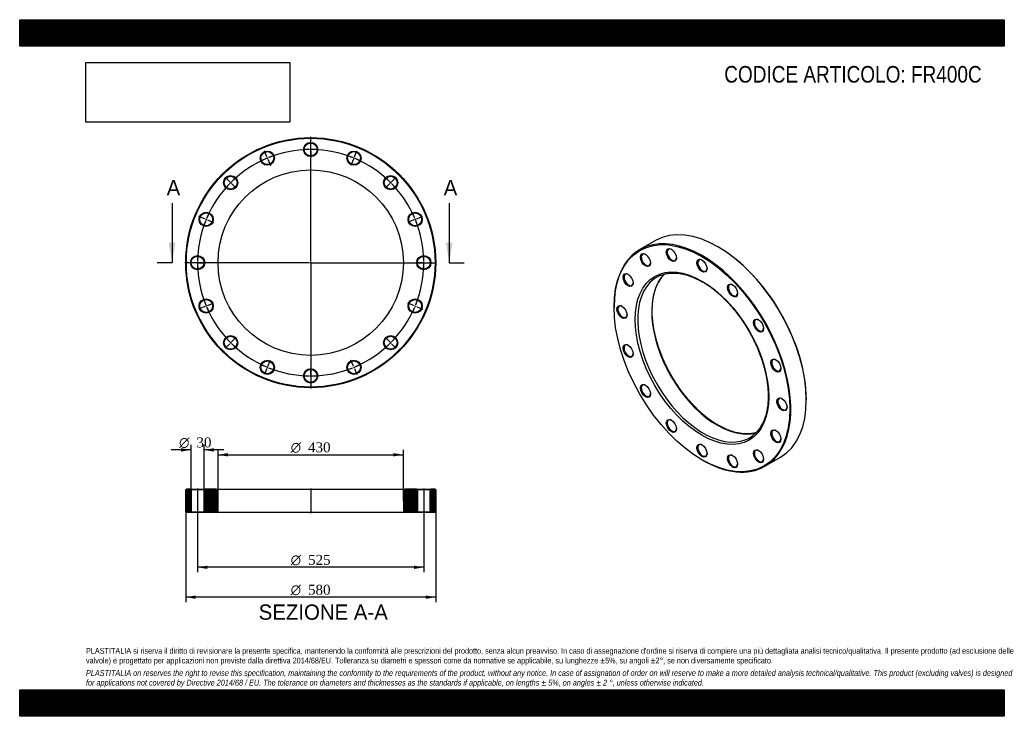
# Model space of a CAD drawing. Header units: millimetres. Extents: x 0 to 2285, y 0 to 1615.
import ezdxf
from ezdxf.enums import TextEntityAlignment as Align
from ezdxf.lldxf.tags import DXFTag

# ---------------------------------------------------------------- set-up
doc = ezdxf.new("R2010")
doc.units = ezdxf.units.MM
doc.header["$LTSCALE"] = 7.692308
for name, color, linetype in [('Default', 7, 'Continuous'), ('DV2_Default', 7, 'Continuous'), ('DV3_Default', 7, 'Continuous'), ('FR400C', 7, 'Continuous')]:
    doc.layers.add(name, color=color, linetype=linetype)
doc.styles.add('SEACAD_Solid_Edge_ANSI', font='seans.ttf')
doc.styles.add('SEACAD_Solid_Edge_ANSI1_Symbols', font='semeca1.ttf')
doc.styles.add('SEACAD_Times_New_Roman', font='times.ttf')
tags = doc.linetypes.add('CENTER2', pattern=[28.575, 19.05, -3.175, 3.175, -3.175]).pattern_tags.tags
tags[10:11] = [DXFTag(74, 4), DXFTag(75, 0), DXFTag(340, '0'), DXFTag(46, 0.0), DXFTag(50, 0.0), DXFTag(44, 0.0), DXFTag(45, 0.0)]
tags[8:9] = [DXFTag(74, 4), DXFTag(75, 0), DXFTag(340, '0'), DXFTag(46, 0.0), DXFTag(50, 0.0), DXFTag(44, 0.0), DXFTag(45, 0.0)]
tags[6:7] = [DXFTag(74, 4), DXFTag(75, 0), DXFTag(340, '0'), DXFTag(46, 0.0), DXFTag(50, 0.0), DXFTag(44, 0.0), DXFTag(45, 0.0)]
tags[4:5] = [DXFTag(74, 4), DXFTag(75, 0), DXFTag(340, '0'), DXFTag(46, 0.0), DXFTag(50, 0.0), DXFTag(44, 0.0), DXFTag(45, 0.0)]
tags = doc.linetypes.add('HIDDEN2', pattern=[4.7625, 3.175, -1.5875]).pattern_tags.tags
tags[6:7] = [DXFTag(74, 4), DXFTag(75, 0), DXFTag(340, '0'), DXFTag(46, 0.0), DXFTag(50, 0.0), DXFTag(44, 0.0), DXFTag(45, 0.0)]
tags[4:5] = [DXFTag(74, 4), DXFTag(75, 0), DXFTag(340, '0'), DXFTag(46, 0.0), DXFTag(50, 0.0), DXFTag(44, 0.0), DXFTag(45, 0.0)]
picture_1 = doc.add_image_def('image1.jpg', size_in_pixel=(4302, 1260))

# ---------------------------------------------------------------- blocks, each defined once
blk = doc.blocks.new('SE')
at = {"layer": 'FR400C', "color": 7, "linetype": 'Continuous'}
for p, q in [((1475.2, 1103), (1439.2, 1082.2)), ((1621.3, 1088), (1620.2, 1088.6)), ((1379.1, 949.4), (1379.1, 948.2)), ((1825.3, 733.5), (1825.3, 734.7)), ((1583.1, 594.9), (1584.2, 594.3)), ((1729.2, 579.9), (1765.2, 600.7))]:
    blk.add_line(p, q, dxfattribs=at)
for centre, major_axis, start_param, end_param in [((1620.2, 851.9), (-145, 251.1), 3.141593, 6.283185), ((1584.2, 831), (145, -251.1), 0, 3.926991), ((1513.1, 1070.1), (-7.5, 13), 0, 3.878163), ((1513.1, 1070.1), (-7.5, 13), 5.546615, 6.283185), ((1621.3, 852.5), (144.3, -249.8), 0.785398, 2.356194), ((1452.9, 1058.4), (-7.5, 13), 0, 3.878163), ((1452.9, 1058.4), (-7.5, 13), 5.546615, 6.283185), ((1584.2, 1045.4), (-7.5, 13), 0, 3.878163), ((1584.2, 1045.4), (-7.5, 13), 5.546615, 6.283185), ((1412.7, 1012.1), (-7.5, 13), 0, 3.878163), ((1412.7, 1012.1), (-7.5, 13), 5.546615, 6.283185), ((1585.9, 832.1), (-107.5, 186.2), 0.065935, 3.068557), ((1618.5, 850.8), (107.5, -186.2), 3.293869, 6.132508), ((1585.9, 832.1), (-107.5, 186.2), 0, 0.065935), ((1585.9, 832.1), (-107.5, 186.2), 6.210882, 6.283185), ((1655.2, 988), (-7.5, 13), 0, 3.878163), ((1655.2, 988), (-7.5, 13), 5.546615, 6.283185), ((1398.6, 938.2), (-7.5, 13), 0, 3.878163), ((1398.6, 938.2), (-7.5, 13), 5.546615, 6.283185), ((1715.4, 906.8), (-7.5, 13), 0, 3.878163), ((1715.4, 906.8), (-7.5, 13), 5.546615, 6.283185), ((1412.7, 848), (-7.5, 13), 0, 3.878163), ((1412.7, 848), (-7.5, 13), 5.546615, 6.283185), ((1755.7, 814.1), (-7.5, 13), 0, 3.878163), ((1755.7, 814.1), (-7.5, 13), 5.546615, 6.283185), ((1452.9, 755.3), (-7.5, 13), 0, 3.878163), ((1452.9, 755.3), (-7.5, 13), 5.546615, 6.283185), ((1769.8, 723.9), (-7.5, 13), 0, 3.878163), ((1769.8, 723.9), (-7.5, 13), 5.546615, 6.283185), ((1513.1, 674), (-7.5, 13), 0, 3.878163), ((1513.1, 674), (-7.5, 13), 5.546615, 6.283185), ((1755.7, 650), (-7.5, 13), 0, 3.878163), ((1755.7, 650), (-7.5, 13), 5.546615, 6.283185), ((1585.9, 832.1), (-107.5, 186.2), 3.068557, 3.209804), ((1584.2, 616.7), (-7.5, 13), 0, 3.878163), ((1584.2, 616.7), (-7.5, 13), 5.546615, 6.283185), ((1715.4, 603.7), (-7.5, 13), 5.546615, 6.283185), ((1584.2, 831), (145, -251.1), 5.497787, 6.283185), ((1655.2, 592), (-7.5, 13), 0, 3.878163), ((1655.2, 592), (-7.5, 13), 5.546615, 6.283185), ((1715.4, 603.7), (-7.5, 13), 0, 3.878163)]:
    blk.add_ellipse(centre, major_axis=major_axis, ratio=0.57735, start_param=start_param, end_param=end_param, dxfattribs=at)
for centre, major_axis in [((1583.1, 830.4), (-144.3, 249.8)), ((1451.9, 1057.8), (8.3, -14.3)), ((1512.1, 1069.5), (8.3, -14.3)), ((1583.1, 830.4), (109.5, -189.7)), ((1583.1, 1044.8), (8.3, -14.3)), ((1411.6, 1011.5), (8.3, -14.3)), ((1654.1, 987.4), (8.3, -14.3)), ((1397.5, 937.6), (8.3, -14.3)), ((1714.4, 906.2), (8.3, -14.3)), ((1411.6, 847.4), (8.3, -14.3)), ((1754.6, 813.4), (8.3, -14.3)), ((1451.9, 754.7), (8.3, -14.3)), ((1768.7, 723.3), (8.3, -14.3)), ((1512.1, 673.4), (8.3, -14.3)), ((1754.6, 649.4), (8.3, -14.3)), ((1583.1, 616.1), (8.3, -14.3)), ((1714.4, 603.1), (8.3, -14.3)), ((1654.1, 591.4), (8.3, -14.3))]:
    blk.add_ellipse(centre, major_axis=major_axis, ratio=0.57735, dxfattribs=at)
for points, knots in [([(1620.5, 675.5), (1619.3, 676.2), (1616.3, 677.9), (1610.8, 681.3), (1604.6, 685.6), (1598.4, 690.1), (1592.1, 694.9), (1586, 699.9), (1579.8, 705.3), (1573.8, 710.9), (1567.8, 716.7), (1561.9, 722.8), (1556.1, 729.1), (1550.4, 735.6), (1544.9, 742.3), (1539.4, 749.2), (1534.1, 756.2), (1529, 763.5), (1524, 770.9), (1519.1, 778.4), (1514.5, 786.1), (1510, 793.8), (1505.7, 801.7), (1501.6, 809.7), (1497.7, 817.7), (1494.1, 825.8), (1490.6, 833.9), (1487.4, 842.1), (1484.4, 850.3), (1481.6, 858.4), (1479.1, 866.6), (1476.8, 874.7), (1474.7, 882.8), (1472.9, 890.9), (1471.4, 898.8), (1470.1, 906.7), (1469.1, 914.5), (1468.3, 922.1), (1467.8, 929.7), (1467.6, 937.1), (1467.6, 944.3), (1467.9, 951.4), (1468.4, 958.3), (1469.2, 965), (1470.3, 971.5), (1471.6, 977.8), (1473.1, 983.9), (1474.9, 989.8), (1476.9, 995.4), (1479.2, 1000.7), (1481.7, 1005.8), (1484.5, 1010.7), (1487.4, 1015.2), (1490.6, 1019.5), (1493.5, 1022.9), (1495.4, 1024.8), (1496, 1025.5)], [0, 0, 0, 0, 0.0095222, 0.0276481, 0.0457775, 0.0639097, 0.082045, 0.1001837, 0.1183259, 0.1364716, 0.1546208, 0.1727732, 0.1909287, 0.209087, 0.2272478, 0.2454109, 0.2635759, 0.2817426, 0.2999105, 0.3180795, 0.336249, 0.3544189, 0.3725888, 0.3907583, 0.4089269, 0.4270944, 0.4452605, 0.4634248, 0.481587, 0.4997467, 0.5179037, 0.5360576, 0.5542082, 0.5723552, 0.5904984, 0.6086377, 0.6267728, 0.6449039, 0.6630311, 0.6811545, 0.6992748, 0.7173924, 0.7355086, 0.7536243, 0.771741, 0.7898608, 0.8079864, 0.826121, 0.8442686, 0.8624339, 0.8806218, 0.898838, 0.9170877, 0.9353762, 0.9537072, 0.9637306, 0.9637306, 0.9637306, 0.9637306]), ([(1486.2, 1022.1), (1486.3, 1022.1), (1487.8, 1022.8), (1491.2, 1024), (1496.1, 1025.5), (1501.3, 1026.7), (1506.5, 1027.5), (1511.9, 1027.9), (1517.5, 1028), (1523.1, 1027.8), (1528.9, 1027.3), (1534.7, 1026.4), (1540.6, 1025.2), (1546.7, 1023.6), (1552.7, 1021.7), (1558.9, 1019.5), (1565.1, 1017), (1571.3, 1014.1), (1577.6, 1011), (1583.9, 1007.5), (1590.2, 1003.7), (1596.4, 999.6), (1602.7, 995.3), (1609, 990.6), (1615.2, 985.7), (1621.3, 980.5), (1627.4, 975.1), (1633.4, 969.4), (1639.4, 963.4), (1645.2, 957.2), (1651, 950.9), (1656.6, 944.3), (1662.1, 937.5), (1667.5, 930.5), (1672.7, 923.3), (1677.8, 916), (1682.7, 908.6), (1687.5, 901), (1692, 893.2), (1696.4, 885.4), (1700.6, 877.5), (1704.6, 869.5), (1708.4, 861.5), (1712, 853.3), (1715.3, 845.2), (1718.5, 837), (1721.4, 828.9), (1724, 820.7), (1726.4, 812.5), (1728.6, 804.4), (1730.5, 796.3), (1732.2, 788.3), (1733.6, 780.4), (1734.8, 772.6), (1735.7, 764.9), (1736.3, 757.3), (1736.7, 749.8), (1736.8, 742.4), (1736.7, 735.3), (1736.3, 728.3), (1735.7, 721.5), (1734.7, 714.8), (1733.6, 708.4), (1732.2, 702.2), (1730.5, 696.2), (1728.6, 690.5), (1726.4, 685), (1724.1, 679.8), (1721.4, 674.8), (1718.6, 670.1), (1715.5, 665.7), (1712.2, 661.5), (1708.7, 657.7), (1705, 654.1), (1702.1, 651.7), (1700.5, 650.6), (1700.2, 650.4)], [0, 0, 0, 0, 0.000659, 0.014744, 0.028809, 0.042849, 0.056857, 0.070833, 0.084776, 0.098689, 0.112574, 0.126436, 0.140279, 0.154107, 0.167923, 0.181731, 0.195533, 0.209331, 0.223127, 0.236924, 0.25072, 0.264518, 0.278317, 0.292119, 0.305923, 0.31973, 0.333539, 0.347351, 0.361166, 0.374983, 0.388802, 0.402624, 0.416447, 0.430272, 0.444098, 0.457925, 0.471753, 0.485582, 0.499411, 0.513241, 0.52707, 0.540899, 0.554727, 0.568554, 0.582379, 0.596204, 0.610026, 0.623847, 0.637665, 0.651481, 0.665295, 0.679105, 0.692913, 0.706717, 0.720519, 0.734317, 0.748112, 0.761905, 0.775696, 0.789485, 0.803273, 0.817061, 0.830851, 0.844644, 0.858442, 0.872249, 0.886067, 0.8999, 0.913752, 0.927628, 0.941532, 0.955466, 0.969433, 0.983435, 0.997468, 1, 1, 1, 1]), ([(1708.5, 657.5), (1707.6, 657.3), (1705.1, 656.7), (1700.7, 655.8), (1695.4, 655.2), (1689.9, 654.9), (1684.4, 654.9), (1678.7, 655.3), (1672.9, 656), (1667, 657), (1661, 658.4), (1654.9, 660.1), (1648.8, 662.2), (1642.7, 664.5), (1636.4, 667.2), (1630.2, 670.2), (1624.8, 673.1), (1621.7, 674.8), (1620.5, 675.5)], [0.1248778, 0.1248778, 0.1248778, 0.1248778, 0.1551954, 0.2139235, 0.272517, 0.3309721, 0.3892939, 0.4474939, 0.5055876, 0.5635919, 0.6215237, 0.6793991, 0.7372323, 0.7950355, 0.8528191, 0.9105913, 0.9683589, 1, 1, 1, 1])]:
    blk.add_open_spline(points, degree=3, knots=knots, dxfattribs=at)
blk = doc.blocks.new('SE1')
at = {"layer": 'Default', "color": 7, "linetype": 'CENTER2'}
for start, end in [(90.6548, 111.8452), (68.1548, 89.3452), (113.1548, 134.3452), (45.6548, 66.8452), (135.6548, 156.8452), (23.1548, 44.3452), (158.1548, 179.3452), (0.6548, 21.8452), (180.6548, 201.8452), (338.1548, 359.3452), (203.1548, 224.3452), (315.6548, 336.8452), (225.6548, 246.8452), (293.1548, 314.3452), (248.1548, 269.3452), (270.6548, 291.8452)]:
    blk.add_arc((675.2, 1051.9), 262.5, start, end, dxfattribs=at)
at = {"layer": 'DV2_Default', "color": 7, "linetype": 'CENTER2'}
for p, q in [((675.2, 1054.9), (675.2, 1343.6)), ((675.2, 1317.4), (675.2, 1332.6)), ((573.6, 1297.1), (567.7, 1311.2)), ((776.8, 1297.1), (782.6, 1311.2)), ((487.4, 1239.6), (476.6, 1250.4)), ((862.9, 1239.6), (873.7, 1250.4)), ((429.9, 1153.5), (415.8, 1159.3)), ((920.5, 1153.5), (934.5, 1159.3)), ((672.2, 1051.9), (383.4, 1051.9)), ((409.7, 1051.9), (394.4, 1051.9)), ((676.7, 1051.9), (673.7, 1051.9)), ((675.2, 1053.4), (675.2, 1050.4)), ((678.2, 1051.9), (966.9, 1051.9)), ((940.7, 1051.9), (954.4, 1051.9)), ((940.7, 1051.9), (955.9, 1051.9)), ((675.2, 1048.9), (675.2, 760.1)), ((429.9, 950.3), (415.8, 944.4)), ((920.5, 950.3), (934.5, 944.4)), ((487.4, 864.1), (476.6, 853.3)), ((862.9, 864.1), (873.7, 853.3)), ((573.6, 806.6), (567.7, 792.5)), ((776.8, 806.6), (782.6, 792.5)), ((675.2, 786.4), (675.2, 771.1))]:
    blk.add_line(p, q, dxfattribs=at)
at = {"layer": 'DV2_Default', "color": 7, "linetype": 'HIDDEN2'}
for p, q in [((675.2, 1312.9), (675.2, 1315.9)), ((675.2, 1311.4), (675.2, 1296.1)), ((575.3, 1293), (574.1, 1295.8)), ((575.9, 1291.6), (581.7, 1277.5)), ((774.5, 1291.6), (768.6, 1277.5)), ((775, 1293), (776.2, 1295.8)), ((490.6, 1236.4), (488.5, 1238.5)), ((491.7, 1235.3), (502.5, 1224.6)), ((858.7, 1235.3), (847.9, 1224.6)), ((859.7, 1236.4), (861.8, 1238.5)), ((434, 1151.7), (431.3, 1152.9)), ((435.4, 1151.2), (449.5, 1145.3)), ((914.9, 1151.2), (900.8, 1145.3)), ((916.3, 1151.7), (919.1, 1152.9)), ((414.2, 1051.9), (411.2, 1051.9)), ((415.7, 1051.9), (430.9, 1051.9)), ((934.7, 1051.9), (919.4, 1051.9)), ((934.7, 1051.9), (920.9, 1051.9)), ((936.2, 1051.9), (939.2, 1051.9)), ((936.2, 1051.9), (939.2, 1051.9)), ((434, 952), (431.3, 950.8)), ((435.4, 952.5), (449.5, 958.4)), ((914.9, 952.5), (900.8, 958.4)), ((916.3, 952), (919.1, 950.8)), ((491.7, 868.4), (502.5, 879.1)), ((858.7, 868.4), (847.9, 879.1)), ((490.6, 867.3), (488.5, 865.2)), ((859.7, 867.3), (861.8, 865.2)), ((575.9, 812.1), (581.7, 826.2)), ((774.5, 812.1), (768.6, 826.2)), ((575.3, 810.7), (574.1, 807.9)), ((675.2, 792.4), (675.2, 807.6)), ((775, 810.7), (776.2, 807.9)), ((675.2, 790.9), (675.2, 787.9))]:
    blk.add_line(p, q, dxfattribs=at)
at = {"layer": 'DV2_Default', "color": 7, "linetype": 'CENTER2'}
for start, end in [(90.6548, 93.9834), (89.6726, 90.3274), (86.0166, 89.3452), (113.1548, 116.4834), (112.1726, 112.8274), (108.5166, 111.8452), (68.1548, 71.4834), (67.1726, 67.8274), (63.5166, 66.8452), (135.6548, 138.9834), (134.6726, 135.3274), (131.0166, 134.3452), (45.6548, 48.9834), (44.6726, 45.3274), (41.0166, 44.3452), (153.5166, 156.8452), (23.1548, 26.4834), (158.1548, 161.4834), (157.1726, 157.8274), (22.1726, 22.8274), (18.5166, 21.8452), (176.0166, 179.3452), (179.6726, 180.3274), (0.6548, 3.9834), (0.6548, 3.656), (359.6726, 0.3274), (359.6726, 0.3274), (180.6548, 183.9834), (356.0166, 359.3452), (356.344, 359.3452), (198.5166, 201.8452), (338.1548, 341.4834), (202.1726, 202.8274), (203.1548, 206.4834), (333.5166, 336.8452), (337.1726, 337.8274), (221.0166, 224.3452), (315.6548, 318.9834), (224.6726, 225.3274), (225.6548, 228.9834), (311.0166, 314.3452), (314.6726, 315.3274), (243.5166, 246.8452), (247.1726, 247.8274), (248.1548, 251.4834), (288.5166, 291.8452), (292.1726, 292.8274), (293.1548, 296.4834), (266.0166, 269.3452), (269.6726, 270.3274), (270.6548, 273.9834)]:
    blk.add_arc((675.2, 1051.9), 262.5, start, end, dxfattribs=at)
at = {"layer": 'FR400C', "color": 7, "linetype": 'Continuous'}
for centre, radius in [((675.2, 1051.9), 290), ((675.2, 1051.9), 288.5), ((675.2, 1314.4), 16.5), ((675.2, 1314.4), 15), ((574.7, 1294.4), 16.5), ((574.7, 1294.4), 15), ((775.6, 1294.4), 16.5), ((775.6, 1294.4), 15), ((675.2, 1051.9), 215), ((489.5, 1237.5), 16.5), ((489.5, 1237.5), 15), ((860.8, 1237.5), 16.5), ((860.8, 1237.5), 15), ((432.6, 1152.3), 16.5), ((432.6, 1152.3), 15), ((917.7, 1152.3), 16.5), ((917.7, 1152.3), 15), ((412.7, 1051.9), 16.5), ((412.7, 1051.9), 15), ((937.7, 1051.9), 16.5), ((937.7, 1051.9), 15), ((432.6, 951.4), 16.5), ((432.6, 951.4), 15), ((917.7, 951.4), 16.5), ((917.7, 951.4), 15), ((489.5, 866.2), 16.5), ((489.5, 866.2), 15), ((860.8, 866.2), 16.5), ((860.8, 866.2), 15), ((574.7, 809.3), 16.5), ((574.7, 809.3), 15), ((775.6, 809.3), 16.5), ((775.6, 809.3), 15), ((675.2, 789.4), 16.5), ((675.2, 789.4), 15)]:
    blk.add_circle(centre, radius, dxfattribs=at)
blk = doc.blocks.new('SE3')
at = {"color": 7, "linetype": 'Continuous', "style": 'SEACAD_Solid_Edge_ANSI'}
blk.add_text('A', height=35.4, dxfattribs=at).set_placement((341, 1243.4), align=Align.TOP_LEFT)
blk = doc.blocks.new('SE4')
at = {"color": 7, "linetype": 'Continuous', "style": 'SEACAD_Solid_Edge_ANSI'}
blk.add_text('A', height=35.4, dxfattribs=at).set_placement((983.8, 1243.4), align=Align.TOP_LEFT)
blk = doc.blocks.new('SEANNOT_GROUP')
at = {"linetype": 'Continuous'}
blk.add_hatch(color=7, dxfattribs=at).paths.add_polyline_path([(346, 1098), (353.7, 1051.9), (361.4, 1098)])
at = {"color": 7, "linetype": 'Continuous'}
blk.add_lwpolyline([(353.7, 1190.3), (353.7, 1051.9)], dxfattribs=at)
blk = doc.blocks.new('SEANNOT_GROUP1')
at = {"linetype": 'Continuous'}
blk.add_hatch(color=7, dxfattribs=at).paths.add_polyline_path([(988.9, 1098), (996.6, 1051.9), (1004.3, 1098)])
at = {"color": 7, "linetype": 'Continuous'}
blk.add_lwpolyline([(996.6, 1190.3), (996.6, 1051.9)], dxfattribs=at)
blk = doc.blocks.new('SE2')
at = {"layer": 'Default', "color": 7, "linetype": 'CENTER2'}
for p, q in [((353.7, 1051.9), (319.1, 1051.9)), ((996.6, 1051.9), (1031.2, 1051.9))]:
    blk.add_line(p, q, dxfattribs=at)
at = {"layer": 'Default'}
for name in ['SE3', 'SE4', 'SEANNOT_GROUP', 'SEANNOT_GROUP1']:
    blk.add_blockref(name, (0, 0), dxfattribs=at)
blk = doc.blocks.new('SE5')
at = {"layer": 'FR400C', "linetype": 'Continuous'}
h = blk.add_hatch(dxfattribs=at)
h.set_pattern_fill('LINE', scale=0.62992, angle=45, style=0)
h.paths.add_polyline_path([(396.2, 526.7), (386.7, 526.7), (385.2, 525.2), (385.2, 474.2), (386.7, 472.7), (396.2, 472.7), (397.7, 474.2), (397.7, 525.2)])
h = blk.add_hatch(dxfattribs=at)
h.set_pattern_fill('LINE', scale=0.62992, angle=45, style=0)
edge = h.paths.add_edge_path()
edge.add_line((429.2, 472.7), (456.2, 472.7))
edge.add_arc((456.2, 476.7), 4, 270, 360)
edge.add_line((460.2, 476.7), (460.2, 522.7))
edge.add_arc((456.2, 522.7), 4, 0, 90)
edge.add_line((456.2, 526.7), (429.2, 526.7))
edge.add_line((429.2, 526.7), (427.7, 525.2))
edge.add_line((427.7, 525.2), (427.7, 474.2))
edge.add_line((427.7, 474.2), (429.2, 472.7))
h = blk.add_hatch(dxfattribs=at)
h.set_pattern_fill('LINE', scale=0.629921, angle=45, style=0)
edge = h.paths.add_edge_path()
edge.add_line((922.7, 474.2), (922.7, 525.2))
edge.add_line((922.7, 525.2), (921.2, 526.7))
edge.add_line((921.2, 526.7), (894.2, 526.7))
edge.add_arc((894.2, 522.7), 4, 90, 180)
edge.add_line((890.2, 522.7), (890.2, 476.7))
edge.add_arc((894.2, 476.7), 4, 180, 270)
edge.add_line((894.2, 472.7), (921.2, 472.7))
edge.add_line((921.2, 472.7), (922.7, 474.2))
h = blk.add_hatch(dxfattribs=at)
h.set_pattern_fill('LINE', scale=0.629921, angle=45, style=0)
h.paths.add_polyline_path([(952.7, 525.2), (952.7, 474.2), (954.2, 472.7), (963.7, 472.7), (965.2, 474.2), (965.2, 525.2), (963.7, 526.7), (954.2, 526.7)])
at = {"layer": 'DV3_Default', "color": 7, "linetype": 'CENTER2'}
for p, q in [((412.7, 528.5), (412.7, 471)), ((675.2, 528.5), (675.2, 471)), ((937.7, 528.5), (937.7, 471))]:
    blk.add_line(p, q, dxfattribs=at)
at = {"layer": 'FR400C', "color": 7, "linetype": 'Continuous'}
for p, q in [((386.7, 526.7), (385.2, 525.2)), ((396.2, 526.7), (386.7, 526.7)), ((396.2, 526.7), (429.2, 526.7)), ((396.2, 526.7), (397.7, 525.2)), ((427.7, 525.2), (429.2, 526.7)), ((456.2, 526.7), (429.2, 526.7)), ((456.2, 526.7), (894.2, 526.7)), ((921.2, 526.7), (894.2, 526.7)), ((921.2, 526.7), (954.2, 526.7)), ((921.2, 526.7), (922.7, 525.2)), ((952.7, 525.2), (954.2, 526.7)), ((963.7, 526.7), (954.2, 526.7)), ((965.2, 525.2), (963.7, 526.7)), ((385.2, 474.2), (385.2, 525.2)), ((427.7, 525.2), (397.7, 525.2)), ((397.7, 525.2), (397.7, 474.2)), ((427.7, 474.2), (427.7, 525.2)), ((460.2, 476.7), (460.2, 522.7)), ((890.2, 522.7), (890.2, 476.7)), ((952.7, 525.2), (922.7, 525.2)), ((922.7, 525.2), (922.7, 474.2)), ((952.7, 474.2), (952.7, 525.2)), ((965.2, 525.2), (965.2, 474.2)), ((385.2, 474.2), (386.7, 472.7)), ((396.2, 472.7), (386.7, 472.7)), ((397.7, 474.2), (396.2, 472.7)), ((429.2, 472.7), (396.2, 472.7)), ((397.7, 474.2), (427.7, 474.2)), ((429.2, 472.7), (427.7, 474.2)), ((456.2, 472.7), (429.2, 472.7)), ((894.2, 472.7), (456.2, 472.7)), ((921.2, 472.7), (894.2, 472.7)), ((922.7, 474.2), (921.2, 472.7)), ((954.2, 472.7), (921.2, 472.7)), ((922.7, 474.2), (952.7, 474.2)), ((954.2, 472.7), (952.7, 474.2)), ((963.7, 472.7), (954.2, 472.7)), ((963.7, 472.7), (965.2, 474.2))]:
    blk.add_line(p, q, dxfattribs=at)
for centre, start, end in [((456.2, 522.7), 0, 90), ((894.2, 522.7), 90, 180), ((456.2, 476.7), 270, 0), ((894.2, 476.7), 180, 270)]:
    blk.add_arc(centre, 4, start, end, dxfattribs=at)
blk = doc.blocks.new('GDimGGroup')
at = {"layer": 'Default', "linetype": 'Continuous'}
for points in [[(483.2, 610.3), (460.2, 606.4), (483.2, 602.6)], [(867.1, 610.3), (867.1, 602.6), (890.2, 606.4)]]:
    blk.add_hatch(color=7, dxfattribs=at).paths.add_polyline_path(points)
at = {"layer": 'Default', "color": 7, "linetype": 'Continuous'}
for p, q in [((460.2, 499.7), (460.2, 618)), ((890.2, 499.7), (890.2, 618)), ((460.2, 606.4), (890.2, 606.4))]:
    blk.add_line(p, q, dxfattribs=at)
for s, height, style, p in [('O', 23.1, 'SEACAD_Solid_Edge_ANSI1_Symbols', (628.8, 635.3)), ('430', 23.08, 'SEACAD_Times_New_Roman', (669, 635.3))]:
    blk.add_text(s, height=height, dxfattribs=dict(at, style=style)).set_placement(p, align=Align.TOP_LEFT)
blk = doc.blocks.new('GDimGGroup1')
at = {"layer": 'Default', "linetype": 'Continuous'}
for points in [[(435.7, 341.6), (435.7, 349.3), (412.7, 345.5)], [(914.6, 341.6), (937.7, 345.5), (914.6, 349.3)]]:
    blk.add_hatch(color=7, dxfattribs=at).paths.add_polyline_path(points)
at = {"layer": 'Default', "color": 7, "linetype": 'Continuous'}
for p, q in [((412.7, 472.7), (412.7, 334)), ((937.7, 472.7), (937.7, 334)), ((937.7, 345.5), (412.7, 345.5))]:
    blk.add_line(p, q, dxfattribs=at)
for s, height, style, p in [('O', 23.1, 'SEACAD_Solid_Edge_ANSI1_Symbols', (628.8, 374.3)), ('525', 23.08, 'SEACAD_Times_New_Roman', (669, 374.3))]:
    blk.add_text(s, height=height, dxfattribs=dict(at, style=style)).set_placement(p, align=Align.TOP_LEFT)
blk = doc.blocks.new('GDimGGroup2')
at = {"layer": 'Default', "linetype": 'Continuous'}
for points in [[(374.6, 621.6), (374.6, 613.9), (397.7, 617.8)], [(450.7, 621.6), (427.7, 617.8), (450.7, 613.9)]]:
    blk.add_hatch(color=7, dxfattribs=at).paths.add_polyline_path(points)
at = {"layer": 'Default', "color": 7, "linetype": 'Continuous'}
for p, q in [((397.7, 617.8), (351.5, 617.8)), ((397.7, 525.2), (397.7, 629.3)), ((427.7, 525.2), (427.7, 629.3)), ((473.8, 617.8), (427.7, 617.8))]:
    blk.add_line(p, q, dxfattribs=at)
for s, height, style, p in [('O', 23.1, 'SEACAD_Solid_Edge_ANSI1_Symbols', (369.9, 646.6)), ('30', 23.08, 'SEACAD_Times_New_Roman', (410.1, 646.6))]:
    blk.add_text(s, height=height, dxfattribs=dict(at, style=style)).set_placement(p, align=Align.TOP_LEFT)
blk = doc.blocks.new('GDimGGroup3')
at = {"layer": 'Default', "linetype": 'Continuous'}
for points in [[(408.2, 272.4), (408.2, 280.1), (385.2, 276.3)], [(942.1, 272.4), (965.2, 276.3), (942.1, 280.1)]]:
    blk.add_hatch(color=7, dxfattribs=at).paths.add_polyline_path(points)
at = {"layer": 'Default', "color": 7, "linetype": 'Continuous'}
for p, q in [((385.2, 499.7), (385.2, 264.7)), ((965.2, 499.7), (965.2, 264.7)), ((965.2, 276.3), (385.2, 276.3))]:
    blk.add_line(p, q, dxfattribs=at)
for s, height, style, p in [('O', 23.1, 'SEACAD_Solid_Edge_ANSI1_Symbols', (628.8, 305.1)), ('580', 23.08, 'SEACAD_Times_New_Roman', (669, 305.1))]:
    blk.add_text(s, height=height, dxfattribs=dict(at, style=style)).set_placement(p, align=Align.TOP_LEFT)

msp = doc.modelspace()

# ---------------------------------------------------------------- hatches: boundary and pattern name
at = {"layer": 'Default', "linetype": 'Continuous'}
h = msp.add_hatch(dxfattribs=at)
h.set_pattern_fill('LINE', scale=0.629921, angle=45, style=0)
h.paths.add_polyline_path([(2284.6, 1553.8), (2284.6, 1615.4), (0, 1615.4), (0, 1553.8)])
for points in [[(2284.6, 1553.8), (2284.6, 1615.4), (0, 1615.4), (0, 1553.8)], [(2284.6, 0), (2284.6, 61.5), (0, 61.5), (0, 0)]]:
    msp.add_hatch(color=7, dxfattribs=at).paths.add_polyline_path(points)
h = msp.add_hatch(dxfattribs=at)
h.set_pattern_fill('LINE', scale=0.629921, angle=45, style=0)
h.paths.add_polyline_path([(2284.6, 0), (2284.6, 61.5), (0, 61.5), (0, 0)])

# ---------------------------------------------------------------- linework, layer by layer
at = {"layer": 'Default', "color": 7, "linetype": 'Continuous'}
for p, q in [((0, 1615.4), (2284.6, 1615.4)), ((0, 1553.8), (0, 1615.4)), ((2284.6, 1615.4), (2284.6, 1553.8)), ((2284.6, 1553.8), (0, 1553.8)), ((0, 61.5), (2284.6, 61.5)), ((0, 0), (0, 61.5)), ((2284.6, 61.5), (2284.6, 0)), ((2284.6, 0), (0, 0))]:
    msp.add_line(p, q, dxfattribs=at)

# ---------------------------------------------------------------- block references
at = {"layer": 'Default'}
for name in ['SE1', 'SE2', 'SE', 'GDimGGroup2', 'GDimGGroup', 'SE5', 'GDimGGroup3', 'GDimGGroup1']:
    msp.add_blockref(name, (0, 0), dxfattribs=at)

# ---------------------------------------------------------------- texts
at = {"layer": 'Default', "color": 7, "linetype": 'Continuous', "style": 'SEACAD_Solid_Edge_ANSI'}
msp.add_text('SEZIONE A-A', height=35.385, dxfattribs=at).set_placement((554.5, 259.3), align=Align.TOP_LEFT)
at = {"layer": 'Default', "attachment_point": 1}
for s, insert, char_height, width in [('{\\fArial Narrow|b0||i0||c0|p34;\\C7;\\H38.46153846;\\W1.;CODICE ARTICOLO: FR400C}', (1634.8, 1508), 38.462, 609.997), ("{\\fArial Narrow|b0||i0||c0|p34;\\C7;\\H13.46153846;\\W1.;PLASTITALIA si riserva il diritto di revisionare la presente specifica, mantenendo la conformità alle prescrizioni del prodotto, senza alcun preavviso. In caso di assegnazione d'ordine si riserva di compiere una più dettagliata analisi tecnico/qualitativa. Il presente prodotto (ad esclusione delle \\P}{\\fArial Narrow|b0||i0||c0|p34;\\C7;\\H13.46153846;\\W1.;valvole) è progettato per applicazioni non previste dalla direttiva 2014/68/EU. Tolleranza su diametri e spessori come da normative se applicabile, su lunghezze ±5%, su angoli ±2°, se non diversamente specificato.\\P}{\\fArial Narrow|b0||i0||c0|p34;\\C7;\\H3.846153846;\\W1.;   \\P}{\\fArial Narrow|b0||i1||c0|p34;\\C7;\\H13.46153846;\\W1.;PLASTITALIA on reserves the right to revise this specification, maintaining the conformity to the requirements of the product, without any notice. In case of assignation of order on will reserve to make a more detailed analysis technical/qualitative. This product (excluding valves) is designed \\P}{\\fArial Narrow|b0||i1||c0|p34;\\C7;\\H13.46153846;\\W1.;for applications not covered by Directive 2014/68 / EU. The tolerance on diameters and thicknesses as the standards if applicable, on lengths ± 5%, on angles ± 2 °, unless otherwise indicated.\\P}", (153.8, 158.5), 13.4615, 1976.923)]:
    msp.add_mtext(s, dxfattribs=dict(at, insert=insert, char_height=char_height, width=width))

# ---------------------------------------------------------------- pictures from other files: only their frames are drawn
image = msp.add_image(picture_1, insert=(153.8, 1377.7), size_in_units=(472.7, 138.5))
image.dxf.flags = 7

doc.saveas('drawing.dxf')
